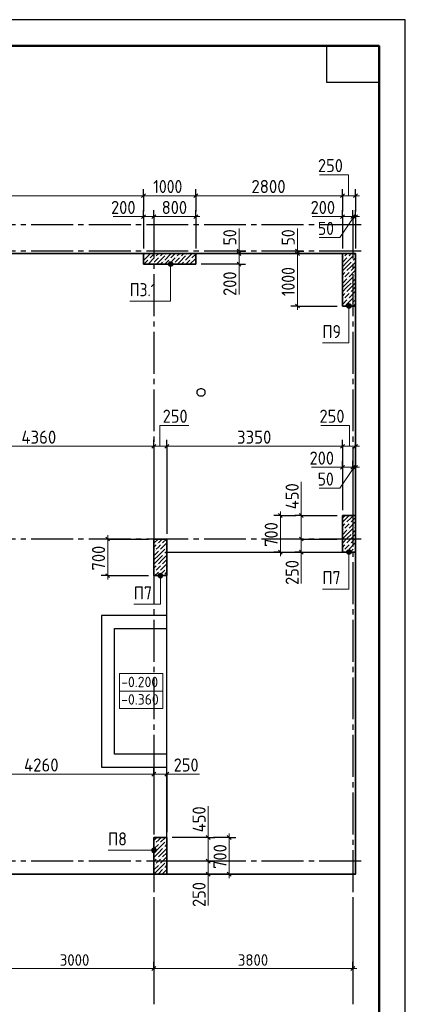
# Model space of a CAD drawing. Header units: millimetres. Extents: x 0 to 42000, y 0 to 29700.
# Tile 8 of 8: x 34638 to 42000, y 10896 to 29700. Entities that reach past the tile are written whole.
import ezdxf

# ---------------------------------------------------------------- set-up
doc = ezdxf.new("R2010")
doc.units = ezdxf.units.MM
doc.linetypes.add('______2', pattern=[270, 200, -70])
doc.linetypes.add('______5', pattern=[1100, 800, -100, 100, -100])
for name, color, linetype, lineweight in [('Standard', 7, 'Continuous', 25), ('ЖБ Перекрытие верхний уровень', 7, 'Continuous', 18), ('ЖБ Перекрытие нижний уровень с отделкой', 7, 'Continuous', 13), ('Общий01', 7, 'Continuous', 13), ('Оси', 7, '______5', 13), ('Примечания', 7, 'Continuous', 13), ('Размерная линия_ общее', 7, 'Continuous', 13)]:
    doc.layers.add(name, color=color, linetype=linetype, lineweight=lineweight)
doc.layers.add('ЖБ Пилон', color=7, linetype='______2', lineweight=13, true_color=0xa0a0a0)
doc.styles.add('ISOCPEUR', font='txt')

msp = doc.modelspace()

# ---------------------------------------------------------------- hatches: boundary and pattern name
at = {"layer": 'ЖБ Пилон', "linetype": 'Continuous', "lineweight": 18, "transparency": 33554687}
for points in [[(37021, 25209), (37026, 25214), (37031, 25209), (37026, 25204)], [(37421, 25209), (37426, 25214), (37431, 25209), (37426, 25204)], [(37821, 25209), (37826, 25214), (37831, 25209), (37826, 25204)], [(41021, 25209), (41026, 25214), (41031, 25209), (41026, 25204)], [(37101, 25129), (37106, 25134), (37111, 25129), (37106, 25124)], [(37181, 25049), (37186, 25054), (37191, 25049), (37186, 25044)], [(37221, 25169), (37226, 25174), (37231, 25169), (37226, 25164)], [(37301, 25169), (37306, 25174), (37311, 25169), (37306, 25164)], [(37381, 25089), (37386, 25094), (37391, 25089), (37386, 25084)], [(37501, 25129), (37506, 25134), (37511, 25129), (37506, 25124)], [(37581, 25049), (37586, 25054), (37591, 25049), (37586, 25044)], [(37621, 25169), (37626, 25174), (37631, 25169), (37626, 25164)], [(37701, 25169), (37706, 25174), (37711, 25169), (37706, 25164)], [(37781, 25089), (37786, 25094), (37791, 25089), (37786, 25084)], [(37901, 25129), (37906, 25134), (37911, 25129), (37906, 25124)], [(37981, 25049), (37986, 25054), (37991, 25049), (37986, 25044)], [(40821, 25169), (40826, 25174), (40831, 25169), (40826, 25164)], [(40901, 25169), (40906, 25174), (40911, 25169), (40906, 25164)], [(40981, 25089), (40986, 25094), (40991, 25089), (40986, 25084)], [(40861, 24889), (40866, 24894), (40871, 24889), (40866, 24884)], [(40941, 24889), (40946, 24894), (40951, 24889), (40946, 24884)], [(40821, 24769), (40826, 24774), (40831, 24769), (40826, 24764)], [(40901, 24769), (40906, 24774), (40911, 24769), (40906, 24764)], [(40981, 24689), (40986, 24694), (40991, 24689), (40986, 24684)], [(41021, 24809), (41026, 24814), (41031, 24809), (41026, 24804)], [(40861, 24489), (40866, 24494), (40871, 24489), (40866, 24484)], [(40941, 24489), (40946, 24494), (40951, 24489), (40946, 24484)], [(40821, 24369), (40826, 24374), (40831, 24369), (40826, 24364)], [(40901, 24369), (40906, 24374), (40911, 24369), (40906, 24364)], [(40981, 24289), (40986, 24294), (40991, 24289), (40986, 24284)], [(41021, 24409), (41026, 24414), (41031, 24409), (41026, 24404)], [(40821, 19969), (40826, 19974), (40831, 19969), (40826, 19964)], [(40861, 20089), (40866, 20094), (40871, 20089), (40866, 20084)], [(40901, 19969), (40906, 19974), (40911, 19969), (40906, 19964)], [(40941, 20089), (40946, 20094), (40951, 20089), (40946, 20084)], [(41021, 20009), (41026, 20014), (41031, 20009), (41026, 20004)], [(40981, 19889), (40986, 19894), (40991, 19889), (40986, 19884)], [(37221, 19569), (37226, 19574), (37231, 19569), (37226, 19564)], [(37261, 19689), (37266, 19694), (37271, 19689), (37266, 19684)], [(37301, 19569), (37306, 19574), (37311, 19569), (37306, 19564)], [(37341, 19689), (37346, 19694), (37351, 19689), (37346, 19684)], [(37421, 19609), (37426, 19614), (37431, 19609), (37426, 19604)], [(40821, 19569), (40826, 19574), (40831, 19569), (40826, 19564)], [(40861, 19689), (40866, 19694), (40871, 19689), (40866, 19684)], [(40901, 19569), (40906, 19574), (40911, 19569), (40906, 19564)], [(40941, 19689), (40946, 19694), (40951, 19689), (40946, 19684)], [(41021, 19609), (41026, 19614), (41031, 19609), (41026, 19604)], [(37381, 19489), (37386, 19494), (37391, 19489), (37386, 19484)], [(37261, 19289), (37266, 19294), (37271, 19289), (37266, 19284)], [(37341, 19289), (37346, 19294), (37351, 19289), (37346, 19284)], [(37421, 19209), (37426, 19214), (37431, 19209), (37426, 19204)], [(37221, 19169), (37226, 19174), (37231, 19169), (37226, 19164)], [(37301, 19169), (37306, 19174), (37311, 19169), (37306, 19164)], [(37381, 19089), (37386, 19094), (37391, 19089), (37386, 19084)], [(37221, 13969), (37226, 13974), (37231, 13969), (37226, 13964)], [(37301, 13969), (37306, 13974), (37311, 13969), (37306, 13964)], [(37421, 14009), (37426, 14014), (37431, 14009), (37426, 14004)], [(37381, 13889), (37386, 13894), (37391, 13889), (37386, 13884)], [(37221, 13569), (37226, 13574), (37231, 13569), (37226, 13564)], [(37261, 13689), (37266, 13694), (37271, 13689), (37266, 13684)], [(37301, 13569), (37306, 13574), (37311, 13569), (37306, 13564)], [(37341, 13689), (37346, 13694), (37351, 13689), (37346, 13684)], [(37421, 13609), (37426, 13614), (37431, 13609), (37426, 13604)], [(37381, 13489), (37386, 13494), (37391, 13489), (37386, 13484)]]:
    msp.add_hatch(color=7, dxfattribs=at).paths.add_polyline_path(points, flags=16)
at = {"layer": 'Общий01', "linetype": 'Continuous', "lineweight": 13, "transparency": 33554687}
for points in [[(37473, 25032), (37563, 25032), (37557, 25054)], [(37473, 25032), (37557, 25054), (37479, 25054)], [(37479, 25009), (37563, 25032), (37473, 25032)], [(37479, 25054), (37557, 25054), (37540, 25070)], [(37479, 25054), (37540, 25070), (37495, 25070)], [(37479, 25009), (37557, 25009), (37563, 25032)], [(37495, 25070), (37540, 25070), (37518, 25077)], [(37495, 24993), (37557, 25009), (37479, 25009)], [(37495, 24993), (37540, 24993), (37557, 25009)], [(37540, 24993), (37495, 24993), (37518, 24987)], [(40886, 24254), (40964, 24254), (40947, 24270)], [(40886, 24254), (40947, 24270), (40902, 24270)], [(40902, 24270), (40947, 24270), (40925, 24277)], [(40880, 24232), (40970, 24232), (40964, 24254)], [(40880, 24232), (40964, 24254), (40886, 24254)], [(40886, 24209), (40970, 24232), (40880, 24232)], [(40886, 24209), (40964, 24209), (40970, 24232)], [(40902, 24193), (40964, 24209), (40886, 24209)], [(40902, 24193), (40947, 24193), (40964, 24209)], [(40947, 24193), (40902, 24193), (40925, 24187)], [(40886, 19554), (40964, 19554), (40947, 19570)], [(40886, 19554), (40947, 19570), (40902, 19570)], [(40902, 19570), (40947, 19570), (40925, 19577)], [(40880, 19532), (40970, 19532), (40964, 19554)], [(40880, 19532), (40964, 19554), (40886, 19554)], [(40886, 19509), (40970, 19532), (40880, 19532)], [(40886, 19509), (40964, 19509), (40970, 19532)], [(40902, 19493), (40964, 19509), (40886, 19509)], [(40902, 19493), (40947, 19493), (40964, 19509)], [(40947, 19493), (40902, 19493), (40925, 19487)], [(37280, 19082), (37370, 19082), (37364, 19104)], [(37280, 19082), (37364, 19104), (37286, 19104)], [(37286, 19059), (37370, 19082), (37280, 19082)], [(37286, 19104), (37364, 19104), (37347, 19120)], [(37286, 19104), (37347, 19120), (37302, 19120)], [(37286, 19059), (37364, 19059), (37370, 19082)], [(37302, 19043), (37364, 19059), (37286, 19059)], [(37302, 19120), (37347, 19120), (37325, 19127)], [(37302, 19043), (37347, 19043), (37364, 19059)], [(37347, 19043), (37302, 19043), (37325, 19037)], [(37161, 13815), (37161, 13860), (37155, 13837)], [(37161, 13860), (37177, 13799), (37177, 13876)], [(37161, 13860), (37161, 13815), (37177, 13799)], [(37177, 13876), (37200, 13792), (37200, 13882)], [(37177, 13876), (37177, 13799), (37200, 13792)], [(37200, 13882), (37200, 13792), (37222, 13799)], [(37200, 13882), (37222, 13799), (37222, 13876)], [(37222, 13876), (37222, 13799), (37239, 13815)], [(37222, 13876), (37239, 13815), (37239, 13860)], [(37239, 13860), (37239, 13815), (37245, 13837)]]:
    msp.add_hatch(color=7, dxfattribs=at).paths.add_polyline_path(points)

# ---------------------------------------------------------------- linework, layer by layer
at = {"layer": 'Standard', "color": 7, "linetype": 'Continuous', "lineweight": 35, "transparency": 33554687}
for p, q in [((41500, 27600), (41500, 20500)), ((41500, 27200), (41500, 20100))]:
    msp.add_line(p, q, dxfattribs=at)
at = {"layer": 'Standard', "color": 7, "linetype": 'Continuous', "lineweight": 50, "transparency": 33554687}
msp.add_line((41500, 27100), (41500, 23200), dxfattribs=at)
at = {"layer": 'Standard', "color": 7, "linetype": 'Continuous', "lineweight": 18, "transparency": 33554687}
for p, q in [((4250, 25232), (41050, 25232)), ((4250, 25232), (41050, 25232)), ((41050, 25232), (41050, 19532)), ((41050, 25232), (41050, 19532)), ((38029, 22606), (38025, 22590)), ((38029, 22606), (38025, 22590)), ((38025, 22590), (38025, 22573)), ((38025, 22590), (38025, 22573)), ((38025, 22573), (38029, 22557)), ((38025, 22573), (38029, 22557)), ((38036, 22622), (38029, 22606)), ((38036, 22622), (38029, 22606)), ((38047, 22635), (38036, 22622)), ((38047, 22635), (38036, 22622)), ((38060, 22645), (38047, 22635)), ((38060, 22645), (38047, 22635)), ((38075, 22653), (38060, 22645)), ((38075, 22653), (38060, 22645)), ((38091, 22656), (38075, 22653)), ((38091, 22656), (38075, 22653)), ((38108, 22656), (38091, 22656)), ((38108, 22656), (38091, 22656)), ((38125, 22653), (38108, 22656)), ((38125, 22653), (38108, 22656)), ((38140, 22645), (38125, 22653)), ((38140, 22645), (38125, 22653)), ((38153, 22635), (38140, 22645)), ((38153, 22635), (38140, 22645)), ((38164, 22622), (38153, 22635)), ((38164, 22622), (38153, 22635)), ((38171, 22606), (38164, 22622)), ((38171, 22606), (38164, 22622)), ((38175, 22590), (38171, 22606)), ((38175, 22590), (38171, 22606)), ((38171, 22557), (38175, 22573)), ((38171, 22557), (38175, 22573)), ((38175, 22573), (38175, 22590)), ((38175, 22573), (38175, 22590)), ((38029, 22557), (38036, 22542)), ((38029, 22557), (38036, 22542)), ((38036, 22542), (38047, 22528)), ((38036, 22542), (38047, 22528)), ((38047, 22528), (38060, 22518)), ((38047, 22528), (38060, 22518)), ((38060, 22518), (38075, 22511)), ((38060, 22518), (38075, 22511)), ((38075, 22511), (38091, 22507)), ((38075, 22511), (38091, 22507)), ((38091, 22507), (38108, 22507)), ((38091, 22507), (38108, 22507)), ((38108, 22507), (38125, 22511)), ((38108, 22507), (38125, 22511)), ((38125, 22511), (38140, 22518)), ((38125, 22511), (38140, 22518)), ((38140, 22518), (38153, 22528)), ((38140, 22518), (38153, 22528)), ((38153, 22528), (38164, 22542)), ((38153, 22528), (38164, 22542)), ((38164, 22542), (38171, 22557)), ((38164, 22542), (38171, 22557)), ((37450, 19532), (37450, 18072)), ((41050, 19532), (37450, 19532)), ((37450, 19532), (37450, 18072)), ((41050, 19532), (37450, 19532)), ((36450, 18072), (36450, 15672)), ((37450, 18072), (36450, 18072)), ((36450, 18072), (36450, 15672)), ((37450, 18072), (36450, 18072)), ((36450, 15672), (37450, 15672)), ((36450, 15672), (37450, 15672)), ((37450, 15672), (37450, 13382)), ((37450, 15672), (37450, 13382)), ((37450, 13382), (26430, 13382)), ((37450, 13382), (26430, 13382))]:
    msp.add_line(p, q, dxfattribs=at)
at = {"layer": 'Standard', "color": 7, "linetype": 'Continuous', "lineweight": 25, "transparency": 33554687}
for points in [[(0, 0), (42000, 0), (42000, 29700), (0, 29700), (0, 0)], [(41500, 29200), (41500, 28500), (40500, 28500), (40500, 29200), (41500, 29200)]]:
    msp.add_lwpolyline(points, close=True, dxfattribs=at)
at = {"layer": 'Standard', "color": 7, "linetype": 'Continuous', "lineweight": 50, "transparency": 33554687}
msp.add_lwpolyline([(2000, 29200), (41500, 29200), (41500, 500), (2000, 500), (2000, 29200)], close=True, dxfattribs=at)
at = {"layer": 'Standard', "color": 7, "linetype": 'Continuous', "lineweight": 18, "transparency": 33554687}
msp.add_lwpolyline([(41500, 29200), (2000, 29200), (2000, 6000), (41500, 6000), (41500, 29200)], dxfattribs=at)
at = {"layer": 'Standard', "color": 7, "linetype": 'Continuous', "lineweight": 13, "transparency": 33554687}
msp.add_lwpolyline([(4250, 13382), (41050, 13382), (41050, 25232), (4250, 25232), (4250, 13382)], dxfattribs=at)
at = {"layer": 'Standard', "color": 7, "linetype": 'Continuous', "lineweight": 35, "transparency": 33554687}
msp.add_lwpolyline([(4250, 13382), (41050, 13382), (41050, 25232), (4250, 25232), (4250, 13382)], dxfattribs=at)
at = {"layer": 'Standard', "color": 252, "linetype": 'Continuous', "lineweight": 18, "true_color": 0x8f8f8f, "transparency": 33554687}
msp.add_lwpolyline([(36542, 16879), (37369, 16879), (37369, 17212), (36542, 17212), (36542, 16879)], dxfattribs=at)
at = {"layer": 'ЖБ Перекрытие верхний уровень', "color": 253, "linetype": 'Continuous', "lineweight": -3, "true_color": 0xa0a0a0, "transparency": 33554687}
for p, q in [((41050, 25232), (4250, 25232)), ((41050, 19532), (41050, 25232)), ((38025, 22590), (38029, 22606)), ((38025, 22573), (38025, 22590)), ((38029, 22557), (38025, 22573)), ((38029, 22606), (38036, 22622)), ((38036, 22622), (38047, 22635)), ((38047, 22635), (38060, 22645)), ((38060, 22645), (38075, 22653)), ((38075, 22653), (38091, 22656)), ((38091, 22656), (38108, 22656)), ((38108, 22656), (38125, 22653)), ((38125, 22653), (38140, 22645)), ((38140, 22645), (38153, 22635)), ((38153, 22635), (38164, 22622)), ((38164, 22622), (38171, 22606)), ((38171, 22606), (38175, 22590)), ((38175, 22573), (38171, 22557)), ((38175, 22590), (38175, 22573)), ((38036, 22542), (38029, 22557)), ((38047, 22528), (38036, 22542)), ((38060, 22518), (38047, 22528)), ((38075, 22511), (38060, 22518)), ((38091, 22507), (38075, 22511)), ((38108, 22507), (38091, 22507)), ((38125, 22511), (38108, 22507)), ((38140, 22518), (38125, 22511)), ((38153, 22528), (38140, 22518)), ((38164, 22542), (38153, 22528)), ((38171, 22557), (38164, 22542)), ((37450, 18072), (37450, 19532)), ((37450, 19532), (41050, 19532)), ((36450, 15672), (36450, 18072)), ((36450, 18072), (37450, 18072)), ((37450, 15672), (36450, 15672)), ((37450, 13382), (37450, 15672)), ((26430, 13382), (37450, 13382))]:
    msp.add_line(p, q, dxfattribs=at)
at = {"layer": 'ЖБ Перекрытие нижний уровень с отделкой', "color": 253, "linetype": 'Continuous', "lineweight": -3, "true_color": 0xa0a0a0, "transparency": 33554687}
for p, q in [((37450, 18322), (36200, 18322)), ((36200, 18322), (36200, 15422)), ((37450, 15422), (37450, 18322)), ((36200, 15422), (37450, 15422))]:
    msp.add_line(p, q, dxfattribs=at)
at = {"layer": 'ЖБ Пилон', "color": 7, "linetype": 'Continuous', "lineweight": 35, "transparency": 33554687}
for p, q in [((37000, 25232), (37000, 25032)), ((38000, 25232), (37000, 25232)), ((38000, 25032), (38000, 25232)), ((41050, 25232), (40800, 25232)), ((40800, 25232), (40800, 24232)), ((41050, 24232), (41050, 25232)), ((37000, 25032), (38000, 25032)), ((40800, 24232), (41050, 24232)), ((41050, 20232), (40800, 20232)), ((40800, 20232), (40800, 19532)), ((41050, 19532), (41050, 20232)), ((37450, 19782), (37200, 19782)), ((37200, 19782), (37200, 19082)), ((37450, 19082), (37450, 19782)), ((40800, 19532), (41050, 19532)), ((37200, 19082), (37450, 19082)), ((37450, 14082), (37200, 14082)), ((37200, 14082), (37200, 13382)), ((37450, 13382), (37450, 14082)), ((37200, 13382), (37450, 13382))]:
    msp.add_line(p, q, dxfattribs=at)
at = {"layer": 'ЖБ Пилон', "color": 251, "linetype": 'Continuous', "lineweight": 18, "true_color": 0x494949, "transparency": 33554687}
for p, q in [((37126, 25229), (37006, 25109)), ((37049, 25232), (37046, 25229)), ((37209, 25232), (37126, 25149)), ((37246, 25189), (37286, 25229)), ((37286, 25229), (37289, 25232)), ((37369, 25232), (37326, 25189)), ((37526, 25229), (37406, 25109)), ((37449, 25232), (37446, 25229)), ((37609, 25232), (37526, 25149)), ((37646, 25189), (37686, 25229)), ((37686, 25229), (37689, 25232)), ((37769, 25232), (37726, 25189)), ((37926, 25229), (37806, 25109)), ((37849, 25232), (37846, 25229)), ((38000, 25222), (37926, 25149)), ((40809, 25232), (40800, 25222)), ((40846, 25189), (40886, 25229)), ((40886, 25229), (40889, 25232)), ((40969, 25232), (40926, 25189)), ((41049, 25232), (41046, 25229)), ((37000, 25182), (37006, 25189)), ((37009, 25032), (37086, 25109)), ((37206, 25149), (37089, 25032)), ((37286, 25149), (37206, 25069)), ((37286, 25069), (37249, 25032)), ((37286, 25069), (37406, 25189)), ((37366, 25069), (37329, 25032)), ((37409, 25032), (37486, 25109)), ((37606, 25149), (37489, 25032)), ((37686, 25149), (37606, 25069)), ((37686, 25069), (37649, 25032)), ((37686, 25069), (37806, 25189)), ((37766, 25069), (37729, 25032)), ((37809, 25032), (37886, 25109)), ((38000, 25142), (37889, 25032)), ((40806, 25149), (40800, 25142)), ((40886, 25149), (40806, 25069)), ((40886, 25069), (40806, 24989)), ((40886, 25069), (41006, 25189)), ((40966, 25069), (40886, 24989)), ((40966, 24989), (41050, 25072)), ((41050, 25152), (41006, 25109)), ((40886, 24989), (40800, 24902)), ((40846, 24869), (40800, 24822)), ((40846, 24789), (40886, 24829)), ((40966, 24989), (40886, 24909)), ((40886, 24829), (40926, 24869)), ((41046, 24909), (40926, 24789)), ((41046, 24989), (40966, 24909)), ((41050, 24832), (41046, 24829)), ((40806, 24749), (40800, 24742)), ((40886, 24749), (40806, 24669)), ((40886, 24669), (40806, 24589)), ((40886, 24669), (41006, 24789)), ((40966, 24669), (40886, 24589)), ((40966, 24589), (41050, 24672)), ((41050, 24752), (41006, 24709)), ((40886, 24589), (40800, 24502)), ((40846, 24469), (40800, 24422)), ((40966, 24589), (40886, 24509)), ((40886, 24429), (40926, 24469)), ((41046, 24509), (40926, 24389)), ((41046, 24589), (40966, 24509)), ((40806, 24349), (40800, 24342)), ((40886, 24349), (40806, 24269)), ((40846, 24389), (40886, 24429)), ((40886, 24269), (40849, 24232)), ((40886, 24269), (41006, 24389)), ((40966, 24269), (40929, 24232)), ((41050, 24352), (41006, 24309)), ((41009, 24232), (41050, 24272)), ((41050, 24432), (41046, 24429)), ((40886, 20189), (40800, 20102)), ((40849, 20232), (40806, 20189)), ((40929, 20232), (40886, 20189)), ((40966, 20189), (40886, 20109)), ((40966, 20189), (41009, 20232)), ((41046, 20189), (40966, 20109)), ((40846, 20069), (40800, 20022)), ((40806, 19949), (40800, 19942)), ((40886, 19949), (40806, 19869)), ((40846, 19989), (40886, 20029)), ((40886, 20029), (40926, 20069)), ((40886, 19869), (41006, 19989)), ((41046, 20109), (40926, 19989)), ((41050, 19952), (41006, 19909)), ((41050, 20032), (41046, 20029)), ((37279, 19782), (37200, 19702)), ((37359, 19782), (37286, 19709)), ((37439, 19782), (37366, 19709)), ((40886, 19789), (40800, 19702)), ((40886, 19869), (40806, 19789)), ((40966, 19869), (40886, 19789)), ((40966, 19789), (40886, 19709)), ((40966, 19789), (41050, 19872)), ((41046, 19789), (40966, 19709)), ((37246, 19669), (37200, 19622)), ((37246, 19589), (37286, 19629)), ((37286, 19629), (37326, 19669)), ((37286, 19469), (37406, 19589)), ((37446, 19709), (37326, 19589)), ((37450, 19632), (37446, 19629)), ((40846, 19669), (40800, 19622)), ((40846, 19589), (40886, 19629)), ((40886, 19629), (40926, 19669)), ((41046, 19709), (40926, 19589)), ((40949, 19532), (41006, 19589)), ((41050, 19632), (41046, 19629)), ((37206, 19549), (37200, 19542)), ((37286, 19389), (37200, 19302)), ((37286, 19549), (37206, 19469)), ((37286, 19469), (37206, 19389)), ((37366, 19469), (37286, 19389)), ((37366, 19389), (37286, 19309)), ((37366, 19389), (37450, 19472)), ((37446, 19389), (37366, 19309)), ((37450, 19552), (37406, 19509)), ((40806, 19549), (40800, 19542)), ((40886, 19549), (40869, 19532)), ((41050, 19552), (41029, 19532)), ((37246, 19269), (37200, 19222)), ((37246, 19189), (37286, 19229)), ((37286, 19229), (37326, 19269)), ((37299, 19082), (37406, 19189)), ((37446, 19309), (37326, 19189)), ((37450, 19232), (37446, 19229)), ((37206, 19149), (37200, 19142)), ((37286, 19149), (37219, 19082)), ((37450, 19152), (37406, 19109)), ((37246, 14069), (37200, 14022)), ((37206, 13949), (37200, 13942)), ((37286, 13949), (37206, 13869)), ((37246, 13989), (37286, 14029)), ((37286, 14029), (37326, 14069)), ((37286, 13869), (37406, 13989)), ((37419, 14082), (37326, 13989)), ((37450, 13952), (37406, 13909)), ((37450, 14032), (37446, 14029)), ((37286, 13789), (37200, 13702)), ((37286, 13869), (37206, 13789)), ((37366, 13869), (37286, 13789)), ((37366, 13789), (37286, 13709)), ((37366, 13789), (37450, 13872)), ((37446, 13789), (37366, 13709)), ((37246, 13669), (37200, 13622)), ((37206, 13549), (37200, 13542)), ((37286, 13549), (37206, 13469)), ((37246, 13589), (37286, 13629)), ((37286, 13629), (37326, 13669)), ((37286, 13469), (37406, 13589)), ((37446, 13709), (37326, 13589)), ((37450, 13552), (37406, 13509)), ((37450, 13632), (37446, 13629)), ((37286, 13469), (37206, 13389)), ((37286, 13389), (37279, 13382)), ((37366, 13469), (37286, 13389)), ((37366, 13389), (37359, 13382)), ((37366, 13389), (37450, 13472)), ((37446, 13389), (37439, 13382))]:
    msp.add_line(p, q, dxfattribs=at)
at = {"layer": 'Общий01', "color": 7, "linetype": 'Continuous', "lineweight": 13, "transparency": 33554687}
for p, q in [((37473, 25032), (37473, 25032)), ((37518, 25077), (37518, 25077)), ((37563, 25032), (37563, 25032)), ((37518, 24987), (37518, 24987)), ((40925, 24277), (40925, 24277)), ((40880, 24232), (40880, 24232)), ((40925, 24187), (40925, 24187)), ((40970, 24232), (40970, 24232)), ((40925, 19577), (40925, 19577)), ((40880, 19532), (40880, 19532)), ((40925, 19487), (40925, 19487)), ((40970, 19532), (40970, 19532)), ((37280, 19082), (37280, 19082)), ((37325, 19127), (37325, 19127)), ((37325, 19037), (37325, 19037)), ((37370, 19082), (37370, 19082)), ((37155, 13837), (37155, 13837)), ((37200, 13882), (37200, 13882)), ((37200, 13792), (37200, 13792)), ((37245, 13837), (37245, 13837))]:
    msp.add_line(p, q, dxfattribs=at)
for points in [[(36739, 24326), (37518, 24326), (37518, 25032)], [(40416, 23526), (40925, 23526), (40925, 24232)], [(40416, 18826), (40925, 18826), (40925, 19532)], [(36816, 18536), (37325, 18536), (37325, 19082)], [(36324, 13837), (36833, 13837), (37200, 13837)]]:
    msp.add_lwpolyline(points, dxfattribs=at)
at = {"layer": 'Общий01', "color": 7, "linetype": 'Continuous', "lineweight": 18, "transparency": 33554687}
msp.add_lwpolyline([(36542, 16545), (37369, 16545), (37369, 16879), (36542, 16879), (36542, 16545)], dxfattribs=at)
at = {"layer": 'Общий01', "color": 7, "linetype": 'Continuous', "lineweight": 13, "transparency": 33554687}
for centre in [(37518, 25032), (40925, 24232), (40925, 19532), (37325, 19082), (37200, 13837)]:
    msp.add_circle(centre, 45, dxfattribs=at)
at = {"layer": 'Оси', "color": 8, "linetype": '______5', "lineweight": -3, "transparency": 33554687}
for p, q in [((41157, 25782), (3764, 25782)), ((37200, 25939), (37200, 12896)), ((41000, 25939), (41000, 12896)), ((41157, 25282), (3764, 25282)), ((41157, 19782), (3764, 19782)), ((41157, 13632), (3764, 13632))]:
    msp.add_line(p, q, dxfattribs=at)
at = {"layer": 'Оси', "color": 7, "linetype": 'Continuous', "lineweight": 25, "transparency": 33554687}
for p, q in [((37200, 12896), (37200, 10896)), ((41000, 12896), (41000, 10896))]:
    msp.add_line(p, q, dxfattribs=at)
at = {"layer": 'Примечания', "color": 7, "linetype": 'Continuous', "lineweight": 13, "transparency": 33554687}
for p, q in [((37000, 25939), (36420, 25939)), ((40800, 25939), (40220, 25939)), ((38825, 25282), (38825, 25712)), ((39939, 25282), (39939, 25712)), ((38825, 25032), (38825, 24452)), ((40800, 21152), (40210, 21152)), ((40015, 20232), (40015, 20872)), ((40015, 19532), (40015, 18932)), ((37450, 15291), (38070, 15291)), ((38238, 14682), (38238, 14082)), ((38238, 13382), (38238, 12782))]:
    msp.add_line(p, q, dxfattribs=at)
for points in [[(40915, 26339), (40915, 26739), (40365, 26739)], [(41023, 25939), (40748, 25539), (40353, 25539)], [(37315, 21552), (37315, 21952), (37865, 21952)], [(40935, 21552), (40935, 21952), (40385, 21952)], [(41023, 21152), (40748, 20752), (40353, 20752)]]:
    msp.add_lwpolyline(points, dxfattribs=at)
at = {"layer": 'Размерная линия_ общее', "color": 7, "linetype": 'Continuous', "lineweight": 13, "transparency": 33554687}
for p, q in [((31400, 26339), (37000, 26339)), ((37000, 26339), (38000, 26339)), ((38000, 26339), (40800, 26339)), ((40800, 26339), (41050, 26339)), ((41050, 26339), (41125, 26339)), ((37000, 25939), (36925, 25939)), ((37200, 25939), (37000, 25939)), ((38000, 25939), (37200, 25939)), ((38000, 25939), (38075, 25939)), ((40800, 25939), (40725, 25939)), ((40800, 25939), (41000, 25939)), ((41000, 25939), (41050, 25939)), ((41050, 25939), (41125, 25939)), ((38825, 25282), (38825, 25357)), ((38825, 25282), (38825, 25232)), ((38825, 25232), (38825, 25032)), ((39939, 25282), (39939, 25357)), ((39939, 25282), (39939, 25232)), ((39939, 25232), (39939, 24232)), ((38825, 25032), (38825, 24957)), ((39939, 24232), (39939, 24157)), ((32840, 21552), (37200, 21552)), ((37200, 21552), (37450, 21552)), ((37450, 21552), (40800, 21552)), ((40800, 21552), (41050, 21552)), ((41050, 21552), (41125, 21552)), ((40800, 21152), (40725, 21152)), ((41000, 21152), (40800, 21152)), ((41050, 21152), (41000, 21152)), ((41050, 21152), (41125, 21152)), ((39615, 20232), (39615, 20307)), ((40015, 20232), (40015, 20307)), ((40015, 19782), (40015, 20232)), ((36318, 19782), (36318, 19857)), ((40015, 19532), (40015, 19782)), ((39615, 19532), (39615, 19457)), ((40015, 19532), (40015, 19457)), ((36318, 19082), (36318, 19007)), ((37200, 15291), (32940, 15291)), ((37450, 15291), (37200, 15291)), ((37450, 15291), (37525, 15291)), ((38238, 14082), (38238, 14157)), ((38638, 14082), (38638, 14157)), ((38238, 14082), (38238, 13632)), ((38238, 13632), (38238, 13382)), ((38238, 13382), (38238, 13307)), ((38638, 13382), (38638, 13307)), ((34200, 11582), (37200, 11582)), ((37200, 11582), (41000, 11582)), ((41000, 11582), (41075, 11582))]:
    msp.add_line(p, q, dxfattribs=at)
at = {"layer": 'Размерная линия_ общее', "color": 7, "linetype": 'Continuous', "lineweight": 25, "transparency": 33554687}
for p, q in [((36962, 26301), (37037, 26376)), ((37962, 26301), (38037, 26376)), ((40762, 26301), (40837, 26376)), ((41012, 26301), (41087, 26376)), ((37037, 25976), (36962, 25901)), ((37237, 25976), (37162, 25901)), ((38037, 25976), (37962, 25901)), ((40762, 25901), (40837, 25976)), ((40962, 25901), (41037, 25976)), ((41012, 25901), (41087, 25976)), ((38787, 25319), (38862, 25244)), ((38787, 25269), (38862, 25194)), ((39902, 25319), (39977, 25244)), ((39902, 25269), (39977, 25194)), ((38787, 25069), (38862, 24994)), ((39902, 24269), (39977, 24194)), ((37162, 21514), (37237, 21589)), ((37412, 21514), (37487, 21589)), ((40762, 21514), (40837, 21589)), ((41012, 21514), (41087, 21589)), ((40837, 21189), (40762, 21114)), ((41037, 21189), (40962, 21114)), ((41087, 21189), (41012, 21114)), ((39577, 20269), (39652, 20194)), ((40052, 20194), (39977, 20269)), ((36280, 19819), (36355, 19744)), ((40052, 19744), (39977, 19819)), ((39577, 19569), (39652, 19494)), ((40052, 19494), (39977, 19569)), ((36280, 19119), (36355, 19044)), ((37237, 15329), (37162, 15254)), ((37487, 15329), (37412, 15254)), ((38201, 14119), (38276, 14044)), ((38601, 14119), (38676, 14044)), ((38201, 13669), (38276, 13594)), ((38201, 13419), (38276, 13344)), ((38601, 13419), (38676, 13344)), ((37162, 11544), (37237, 11619)), ((40962, 11544), (41037, 11619))]:
    msp.add_line(p, q, dxfattribs=at)
at = {"layer": 'Размерная линия_ общее', "color": 253, "linetype": 'Continuous', "lineweight": -3, "true_color": 0xa0a0a0, "transparency": 33554687}
for p, q in [((37000, 26339), (37000, 26464)), ((37000, 26339), (37000, 26214)), ((37000, 26339), (37000, 26039)), ((38000, 26339), (38000, 26464)), ((38000, 26339), (38000, 26214)), ((38000, 26339), (38000, 26039)), ((40800, 26339), (40800, 26464)), ((40800, 26339), (40800, 26214)), ((40800, 26339), (40800, 26039)), ((41050, 26339), (41050, 26464)), ((41050, 26339), (41050, 26214)), ((41050, 26339), (41050, 26039)), ((37000, 25939), (37000, 26064)), ((37200, 25939), (37200, 26064)), ((38000, 25939), (38000, 26064)), ((40800, 25939), (40800, 26064)), ((41000, 25939), (41000, 26064)), ((41050, 25939), (41050, 26064)), ((37000, 25939), (37000, 25814)), ((37000, 25939), (37000, 25332)), ((37200, 25939), (37200, 25814)), ((37200, 25939), (37200, 25332)), ((38000, 25939), (38000, 25814)), ((38000, 25939), (38000, 25332)), ((40800, 25939), (40800, 25814)), ((40800, 25939), (40800, 25332)), ((41000, 25939), (41000, 25814)), ((41000, 25939), (41000, 25332)), ((41050, 25939), (41050, 25814)), ((41050, 25939), (41050, 25332)), ((38825, 25282), (38700, 25282)), ((38825, 25232), (38700, 25232)), ((38825, 25282), (38950, 25282)), ((38825, 25282), (38875, 25282)), ((38825, 25232), (38950, 25232)), ((39939, 25282), (39814, 25282)), ((39939, 25232), (39814, 25232)), ((39939, 25282), (40064, 25282)), ((39939, 25282), (40009, 25282)), ((39939, 25232), (40064, 25232)), ((39939, 25232), (40700, 25232)), ((38825, 25032), (38700, 25032)), ((38825, 25032), (38950, 25032)), ((39939, 24232), (39814, 24232)), ((39939, 24232), (40064, 24232)), ((39939, 24232), (40700, 24232)), ((37200, 21552), (37200, 21677)), ((37450, 21552), (37450, 21677)), ((40800, 21552), (40800, 21677)), ((41050, 21552), (41050, 21677)), ((37200, 21552), (37200, 21427)), ((37200, 21552), (37200, 19882)), ((37450, 21552), (37450, 21427)), ((37450, 21552), (37450, 19882)), ((40800, 21552), (40800, 21427)), ((40800, 21552), (40800, 20332)), ((41050, 21552), (41050, 21427)), ((41050, 21552), (41050, 20332)), ((40800, 21152), (40800, 21277)), ((41000, 21152), (41000, 21277)), ((41050, 21152), (41050, 21277)), ((40800, 21152), (40800, 21027)), ((40800, 21152), (40800, 20332)), ((41000, 21152), (41000, 21027)), ((41000, 21152), (41000, 20332)), ((41050, 21152), (41050, 21027)), ((41050, 21152), (41050, 20332)), ((39615, 20232), (39490, 20232)), ((39615, 20232), (39740, 20232)), ((40015, 20232), (39890, 20232)), ((40015, 20232), (40140, 20232)), ((36318, 19782), (36193, 19782)), ((36318, 19782), (36443, 19782)), ((40015, 19782), (39890, 19782)), ((40015, 19782), (40140, 19782)), ((39615, 19532), (39490, 19532)), ((39615, 19532), (39740, 19532)), ((39615, 19532), (39915, 19532)), ((40015, 19532), (39890, 19532)), ((40015, 19532), (40140, 19532)), ((36318, 19082), (36193, 19082)), ((36318, 19082), (36443, 19082)), ((36318, 19082), (37100, 19082)), ((37200, 15291), (37200, 15416)), ((37200, 15291), (37200, 15166)), ((37200, 15291), (37200, 14182)), ((37450, 15291), (37450, 15416)), ((37450, 15291), (37450, 15166)), ((37450, 15291), (37450, 14182)), ((38238, 14082), (38113, 14082)), ((38238, 14082), (38363, 14082)), ((38638, 14082), (38338, 14082)), ((38638, 14082), (38513, 14082)), ((38638, 14082), (38763, 14082)), ((38238, 13632), (38113, 13632)), ((38238, 13632), (38363, 13632)), ((38238, 13382), (38113, 13382)), ((38238, 13382), (38363, 13382)), ((38638, 13382), (38338, 13382)), ((38638, 13382), (38513, 13382)), ((38638, 13382), (38763, 13382)), ((37200, 11582), (37200, 11707)), ((41000, 11582), (41000, 11707)), ((37200, 11582), (37200, 11457)), ((37200, 11582), (37200, 11096)), ((41000, 11582), (41000, 11457)), ((41000, 11582), (41000, 11096))]:
    msp.add_line(p, q, dxfattribs=at)
for points in [[(38825, 25232), (38812, 25232), (38812, 25232), (38100, 25232)], [(38825, 25032), (38812, 25032), (38812, 25032), (38100, 25032)], [(39615, 20232), (39728, 20232), (39728, 20232), (39915, 20232)], [(40015, 20232), (40200, 20232), (40200, 20232), (40700, 20232)], [(36318, 19782), (36634, 19782), (36634, 19782), (37100, 19782)], [(40015, 19782), (40135, 19782), (40135, 19782), (40700, 19782)], [(40015, 19532), (40099, 19532), (40099, 19532), (40700, 19532)], [(38238, 14082), (38226, 14082), (38226, 14082), (37550, 14082)], [(38238, 13632), (38226, 13632), (38226, 13632), (37550, 13632)], [(38238, 13382), (38226, 13382), (38226, 13382), (37550, 13382)]]:
    msp.add_lwpolyline(points, dxfattribs=at)
at = {"layer": 'Размерная линия_ общее', "color": 7, "linetype": 'Continuous', "lineweight": 13, "transparency": 33554687}
for points in [[(39615, 20232), (39615, 19696), (39615, 19696), (39615, 19532)], [(36318, 19782), (36318, 19129), (36318, 19129), (36318, 19082)], [(38638, 14082), (38638, 13562), (38638, 13562), (38638, 13382)]]:
    msp.add_lwpolyline(points, dxfattribs=at)

# ---------------------------------------------------------------- texts
at = {"layer": 'Standard', "color": 252, "linetype": 'Continuous', "lineweight": 18, "true_color": 0x8f8f8f, "transparency": 33554687, "insert": (36576, 16952), "char_height": 200, "width": 854.3, "attachment_point": 7, "style": 'ISOCPEUR'}
msp.add_mtext('\\W0.95;-0.200', dxfattribs=at)
at = {"layer": 'Общий01', "color": 7, "linetype": 'Continuous', "lineweight": 25, "transparency": 33554687, "char_height": 250, "attachment_point": 7, "style": 'ISOCPEUR'}
for s, insert, width in [('\\W0.85;П3.1', (36739, 24418), 681.09), ('\\W0.88;П9', (40416, 23618), 484.99), ('\\W0.88;П7', (40416, 18918), 484.99), ('\\W0.88;П7', (36816, 18628), 484.99), ('\\W0.88;П8', (36324, 13929), 484.99)]:
    msp.add_mtext(s, dxfattribs=dict(at, insert=insert, width=width))
at = {"layer": 'Общий01', "color": 7, "linetype": 'Continuous', "lineweight": 18, "transparency": 33554687, "insert": (36576, 16619), "char_height": 200, "width": 854.3, "attachment_point": 7, "style": 'ISOCPEUR'}
msp.add_mtext('\\W0.95;-0.360', dxfattribs=at)
at = {"layer": 'Размерная линия_ общее', "color": 7, "linetype": 'Continuous', "lineweight": 25, "transparency": 33554687, "attachment_point": 7, "style": 'ISOCPEUR'}
for s, insert, char_height, width in [('\\W0.91;250', (40332, 26789), 250, 638.63), ('\\W0.87;1000', (37187, 26389), 250, 757.84), ('\\W0.93;2800', (39062, 26389), 250, 816.01), ('\\W0.91;200', (36382, 25989), 250, 638.63), ('\\W0.91;800', (37350, 25989), 250, 638.62), ('\\W0.91;200', (40192, 25989), 250, 638.63), ('\\W0.87;50', (40331, 25589), 250, 459.02), ('\\W0.91;250', (37367, 22002), 250, 638.63), ('\\W0.91;250', (40362, 22002), 250, 638.63), ('\\W0.93;4360', (34670, 21602), 250, 841.34), ('\\W0.93;3350', (38787, 21602), 250, 816.01), ('\\W0.91;200', (40172, 21202), 250, 638.63), ('\\W0.87;50', (40327, 20802), 250, 459.01), ('\\W0.93;4260', (34720, 15341), 250, 841.34), ('\\W0.91;250', (37577, 15341), 250, 638.62), ('\\W0.93;3000', (35403, 11632), 220, 718.09), ('\\W0.93;3800', (38803, 11632), 220, 718.09)]:
    msp.add_mtext(s, dxfattribs=dict(at, insert=insert, char_height=char_height, width=width))
at = {"layer": 'Размерная линия_ общее', "color": 7, "linetype": 'Continuous', "lineweight": 25, "transparency": 33554687, "char_height": 250, "attachment_point": 7, "rotation": 90, "style": 'ISOCPEUR'}
for s, insert, width in [('\\W0.87;50', (38775, 25389), 459.01), ('\\W0.87;50', (39889, 25389), 459.01), ('\\W0.87;1000', (39889, 24419), 757.84), ('\\W0.91;200', (38775, 24424), 638.62), ('\\W0.92;450', (39965, 20349), 664.13), ('\\W0.91;700', (39565, 19632), 638.63), ('\\W0.91;700', (36268, 19182), 638.62), ('\\W0.91;250', (39965, 18904), 638.63), ('\\W0.92;450', (38188, 14179), 664.13), ('\\W0.91;700', (38588, 13482), 638.63), ('\\W0.91;250', (38188, 12754), 638.61)]:
    msp.add_mtext(s, dxfattribs=dict(at, insert=insert, width=width))

doc.saveas('drawing.dxf')
